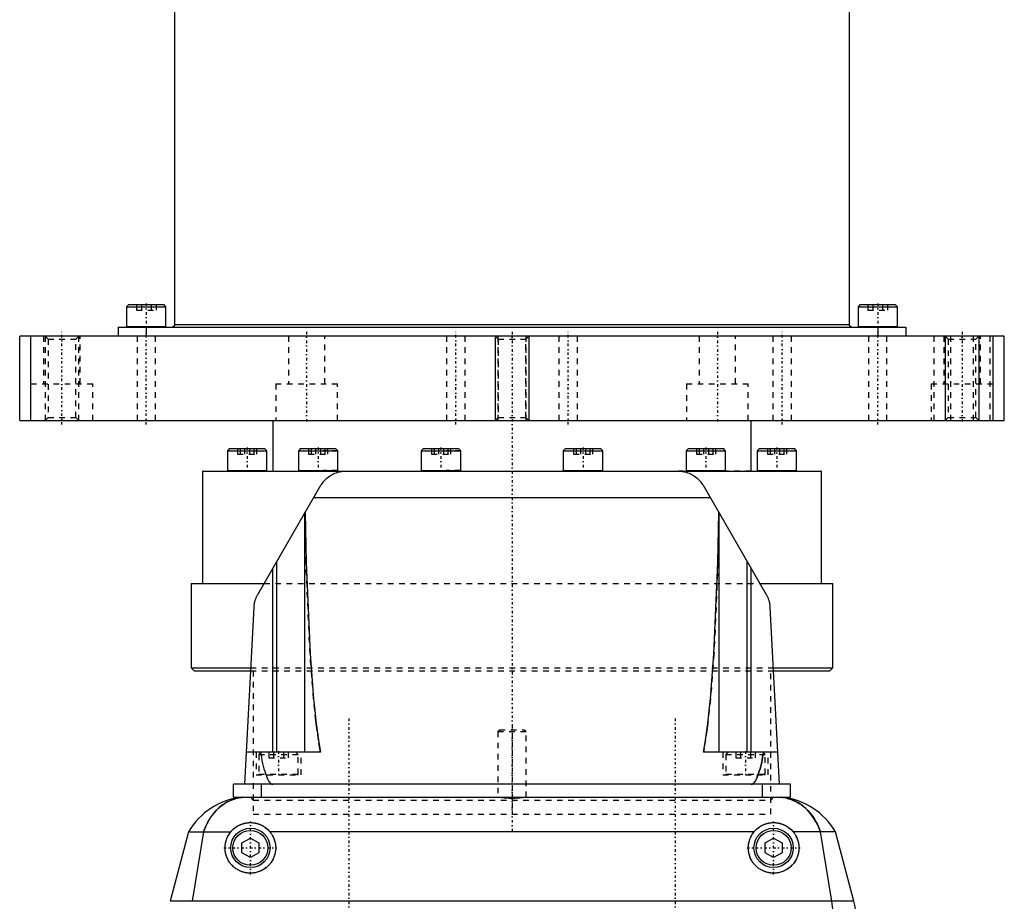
# Model space of a CAD drawing. Extents: x -88 to 88, y -489 to 213.
# Tile 3 of 4: x -88 to 88, y -101 to 56. Entities that reach past the tile are written whole.
import ezdxf

# ---------------------------------------------------------------- set-up
doc = ezdxf.new("R2010")
doc.units = 0
doc.linetypes.add('CENTER', pattern=[1.5, 0.45, -0.5, 0.05, -0.5])
doc.linetypes.add('DASHED', pattern=[2, 1, -1])
for name, color, linetype in [('AM_0', 7, 'CONTINUOUS'), ('AM_10', 7, 'CONTINUOUS'), ('AM_3', 7, 'DASHED'), ('AM_7', 7, 'CENTER')]:
    doc.layers.add(name, color=color, linetype=linetype)

msp = doc.modelspace()

# ---------------------------------------------------------------- linework, layer by layer
at = {"layer": 'AM_0', "color": 7, "linetype": 'CONTINUOUS'}
for p, q in [((-60, 168), (-60, 2)), ((60, 2), (60, 168)), ((-68.1, 5.6), (-68.5, 5.2)), ((-68.1, 5.6), (-61.9, 5.6)), ((-61.5, 5.2), (-61.9, 5.6)), ((61.9, 5.6), (61.5, 5.2)), ((61.9, 5.6), (68.1, 5.6)), ((68.5, 5.2), (68.1, 5.6)), ((-68.5, 5.2), (-68.5, 1.7)), ((-68.5, 5.2), (-61.5, 5.2)), ((-61.5, 1.7), (-61.5, 5.2)), ((61.5, 5.2), (61.5, 1.7)), ((61.5, 5.2), (68.5, 5.2)), ((68.5, 1.7), (68.5, 5.2)), ((60, 2), (-60, 2)), ((-87.5, -15), (-87.5, 0)), ((87.5, 0), (-87.5, 0)), ((-85.5, -15), (-85.5, 0)), ((-70, 1.6), (-70, 0)), ((-70, 1.6), (70, 1.6)), ((-68.5, 1.7), (-61.5, 1.7)), ((-65, 1.6), (-65, 0)), ((61.5, 1.7), (68.5, 1.7)), ((65, 1.6), (65, 0)), ((70, 1.6), (70, 0)), ((85.5, -15), (85.5, 0)), ((87.5, -15), (87.5, 0)), ((-87.5, -15), (87.5, -15)), ((-42.5, -15), (-42.5, -24)), ((42.5, -24), (42.5, -15)), ((-50.19, -20), (-50.59, -20.4)), ((-50.59, -20.4), (-50.59, -23.9)), ((-50.59, -20.4), (-43.59, -20.4)), ((-50.19, -20), (-43.99, -20)), ((-43.59, -20.4), (-43.99, -20)), ((-43.59, -23.9), (-43.59, -20.4)), ((-37.57, -20), (-37.97, -20.4)), ((-37.97, -20.4), (-37.97, -23.9)), ((-37.97, -20.4), (-30.97, -20.4)), ((-37.57, -20), (-31.37, -20)), ((-30.97, -20.4), (-31.37, -20)), ((-30.97, -23.9), (-30.97, -20.4)), ((-15.72, -20), (-16.12, -20.4)), ((-16.12, -20.4), (-16.12, -23.9)), ((-16.12, -20.4), (-9.12, -20.4)), ((-15.72, -20), (-9.52, -20)), ((-9.12, -20.4), (-9.52, -20)), ((-9.12, -23.9), (-9.12, -20.4)), ((9.52, -20), (9.12, -20.4)), ((9.12, -20.4), (9.12, -23.9)), ((9.12, -20.4), (16.12, -20.4)), ((9.52, -20), (15.72, -20)), ((16.12, -20.4), (15.72, -20)), ((16.12, -23.9), (16.12, -20.4)), ((31.37, -20), (30.97, -20.4)), ((30.97, -20.4), (30.97, -23.9)), ((30.97, -20.4), (37.97, -20.4)), ((31.37, -20), (37.57, -20)), ((37.97, -20.4), (37.57, -20)), ((37.97, -23.9), (37.97, -20.4)), ((43.99, -20), (43.59, -20.4)), ((43.59, -20.4), (43.59, -23.9)), ((43.59, -20.4), (50.59, -20.4)), ((43.99, -20), (50.19, -20)), ((50.59, -20.4), (50.19, -20)), ((50.59, -23.9), (50.59, -20.4)), ((-55, -24), (-55, -44)), ((-55, -24), (-29.6, -24)), ((-50.59, -23.9), (-43.59, -23.9)), ((-37.97, -23.9), (-30.97, -23.9)), ((-29.6, -24), (29.6, -24)), ((-16.12, -23.9), (-9.12, -23.9)), ((9.12, -23.9), (16.12, -23.9)), ((29.6, -24), (55, -24)), ((30.97, -23.9), (37.97, -23.9)), ((43.59, -23.9), (50.59, -23.9)), ((55, -44), (55, -24)), ((-45.19, -45.95), (-33.95, -26.5)), ((33.95, -26.5), (45.19, -45.95)), ((35.25, -28.75), (-35.25, -28.75)), ((-36.8, -74), (-36.8, -31.44)), ((36.8, -74), (36.8, -31.44)), ((-41.8, -74), (-41.8, -40.09)), ((41.8, -74), (41.8, -40.09)), ((-42.5, -74), (-42.5, -41.3)), ((42.5, -74), (42.5, -41.3)), ((-57, -44), (-57, -59)), ((-57, -44), (-44.06, -44)), ((44.06, -44), (57, -44)), ((57, -59), (57, -44)), ((-47.5, -79.7), (-45.85, -48.21)), ((45.85, -48.21), (47.5, -79.7)), ((-57, -59), (-56.5, -59.5)), ((-57, -59), (-46.46, -59)), ((-56.5, -59.5), (-46.47, -59.5)), ((46.46, -59), (57, -59)), ((46.47, -59.5), (56.5, -59.5)), ((56.5, -59.5), (57, -59)), ((-34.03, -74), (-47.2, -74)), ((47.2, -74), (34.03, -74)), ((-49.5, -82), (-49.5, -79.7)), ((49.5, -79.7), (-49.5, -79.7)), ((-44.5, -82), (-44.5, -79.7)), ((44.5, -82), (44.5, -79.7)), ((49.5, -82), (49.5, -79.7)), ((-49.5, -82), (49.5, -82)), ((-57.5, -88.15), (-60.75, -100.5)), ((-57.5, -88.15), (-49.98, -88.15)), ((-54.85, -88.15), (-56.85, -100.5)), ((43.02, -88.15), (-43.02, -88.15)), ((57.5, -88.15), (49.98, -88.15)), ((56.85, -100.5), (54.85, -88.15)), ((60.75, -100.5), (57.5, -88.15)), ((-48, -90.13), (-46.5, -89.27)), ((-48, -91.87), (-48, -90.13)), ((-46.5, -89.27), (-45, -90.13)), ((-45, -90.13), (-45, -91.87)), ((45, -90.13), (46.5, -89.27)), ((45, -91.87), (45, -90.13)), ((46.5, -89.27), (48, -90.13)), ((48, -90.13), (48, -91.87)), ((-46.5, -92.73), (-48, -91.87)), ((-45, -91.87), (-46.5, -92.73)), ((46.5, -92.73), (45, -91.87)), ((48, -91.87), (46.5, -92.73)), ((60.75, -100.5), (-60.75, -100.5))]:
    msp.add_line(p, q, dxfattribs=at)
for points in [[(-60, 2, 0), (-60, 2, 0), (-60, 1.99, 0), (-60, 1.99, 0), (-60, 1.98, 0), (-60, 1.98, 0), (-60, 1.97, 0), (-60, 1.97, 0), (-60, 1.96, 0), (-60, 1.96, 0), (-60, 1.95, 0), (-60, 1.95, 0), (-60, 1.94, 0), (-60, 1.94, 0), (-60.01, 1.93, 0), (-60.01, 1.93, 0), (-60.01, 1.92, 0), (-60.01, 1.92, 0), (-60.01, 1.91, 0), (-60.01, 1.91, 0), (-60.01, 1.9, 0), (-60.01, 1.9, 0), (-60.01, 1.9, 0), (-60.01, 1.89, 0), (-60.02, 1.89, 0), (-60.02, 1.88, 0), (-60.02, 1.88, 0), (-60.02, 1.88, 0), (-60.02, 1.87, 0), (-60.02, 1.87, 0), (-60.03, 1.86, 0), (-60.03, 1.86, 0), (-60.03, 1.85, 0), (-60.03, 1.85, 0), (-60.03, 1.84, 0), (-60.03, 1.84, 0), (-60.04, 1.83, 0), (-60.04, 1.83, 0), (-60.04, 1.82, 0), (-60.04, 1.82, 0), (-60.05, 1.82, 0), (-60.05, 1.81, 0), (-60.05, 1.81, 0), (-60.05, 1.8, 0), (-60.06, 1.8, 0), (-60.06, 1.79, 0), (-60.06, 1.79, 0), (-60.06, 1.79, 0), (-60.06, 1.78, 0), (-60.07, 1.78, 0), (-60.07, 1.77, 0), (-60.07, 1.77, 0), (-60.08, 1.76, 0), (-60.08, 1.76, 0), (-60.08, 1.76, 0), (-60.08, 1.75, 0), (-60.09, 1.75, 0), (-60.09, 1.75, 0), (-60.1, 1.74, 0), (-60.1, 1.74, 0), (-60.1, 1.73, 0), (-60.11, 1.73, 0), (-60.11, 1.73, 0), (-60.11, 1.72, 0), (-60.12, 1.72, 0), (-60.12, 1.72, 0), (-60.12, 1.72, 0), (-60.12, 1.71, 0), (-60.13, 1.71, 0), (-60.13, 1.71, 0), (-60.13, 1.7, 0), (-60.14, 1.7, 0), (-60.14, 1.7, 0), (-60.15, 1.69, 0), (-60.15, 1.69, 0), (-60.15, 1.68, 0), (-60.16, 1.68, 0), (-60.16, 1.68, 0), (-60.16, 1.68, 0), (-60.17, 1.67, 0), (-60.17, 1.67, 0), (-60.18, 1.67, 0), (-60.18, 1.66, 0), (-60.19, 1.66, 0), (-60.19, 1.66, 0), (-60.19, 1.66, 0), (-60.2, 1.66, 0), (-60.22, 1.65, 0), (-60.25, 1.63, 0), (-60.28, 1.62, 0), (-60.3, 1.61, 0), (-60.31, 1.61, 0), (-60.35, 1.6, 0), (-60.38, 1.6, 0), (-60.4, 1.6, 0)], [(60.4, 1.6, 0), (60.38, 1.6, 0), (60.35, 1.6, 0), (60.31, 1.61, 0), (60.3, 1.61, 0), (60.28, 1.62, 0), (60.25, 1.63, 0), (60.22, 1.65, 0), (60.2, 1.66, 0), (60.19, 1.66, 0), (60.19, 1.66, 0), (60.19, 1.66, 0), (60.18, 1.66, 0), (60.18, 1.67, 0), (60.17, 1.67, 0), (60.17, 1.67, 0), (60.16, 1.68, 0), (60.16, 1.68, 0), (60.16, 1.68, 0), (60.15, 1.68, 0), (60.15, 1.69, 0), (60.15, 1.69, 0), (60.14, 1.7, 0), (60.14, 1.7, 0), (60.13, 1.7, 0), (60.13, 1.71, 0), (60.13, 1.71, 0), (60.12, 1.71, 0), (60.12, 1.72, 0), (60.12, 1.72, 0), (60.12, 1.72, 0), (60.11, 1.72, 0), (60.11, 1.73, 0), (60.11, 1.73, 0), (60.1, 1.73, 0), (60.1, 1.74, 0), (60.1, 1.74, 0), (60.09, 1.75, 0), (60.09, 1.75, 0), (60.08, 1.75, 0), (60.08, 1.76, 0), (60.08, 1.76, 0), (60.08, 1.76, 0), (60.07, 1.77, 0), (60.07, 1.77, 0), (60.07, 1.78, 0), (60.06, 1.78, 0), (60.06, 1.79, 0), (60.06, 1.79, 0), (60.06, 1.79, 0), (60.06, 1.8, 0), (60.05, 1.8, 0), (60.05, 1.81, 0), (60.05, 1.81, 0), (60.05, 1.82, 0), (60.04, 1.82, 0), (60.04, 1.82, 0), (60.04, 1.83, 0), (60.04, 1.83, 0), (60.03, 1.84, 0), (60.03, 1.84, 0), (60.03, 1.85, 0), (60.03, 1.85, 0), (60.03, 1.86, 0), (60.03, 1.86, 0), (60.02, 1.87, 0), (60.02, 1.87, 0), (60.02, 1.88, 0), (60.02, 1.88, 0), (60.02, 1.88, 0), (60.02, 1.89, 0), (60.01, 1.89, 0), (60.01, 1.9, 0), (60.01, 1.9, 0), (60.01, 1.9, 0), (60.01, 1.91, 0), (60.01, 1.91, 0), (60.01, 1.92, 0), (60.01, 1.92, 0), (60.01, 1.93, 0), (60.01, 1.93, 0), (60, 1.94, 0), (60, 1.94, 0), (60, 1.95, 0), (60, 1.95, 0), (60, 1.96, 0), (60, 1.96, 0), (60, 1.97, 0), (60, 1.97, 0), (60, 1.98, 0), (60, 1.98, 0), (60, 1.99, 0), (60, 1.99, 0), (60, 2, 0), (60, 2, 0)], [(-33.95, -26.5, 0), (-33.87, -26.38, 0), (-33.7, -26.13, 0), (-33.52, -25.9, 0), (-33.42, -25.78, 0), (-33.32, -25.67, 0), (-33.11, -25.46, 0), (-32.89, -25.26, 0), (-32.67, -25.08, 0), (-32.45, -24.92, 0), (-32.23, -24.78, 0), (-32.11, -24.71, 0), (-31.99, -24.64, 0), (-31.74, -24.51, 0), (-31.48, -24.39, 0), (-31.21, -24.29, 0), (-30.93, -24.2, 0), (-30.77, -24.16, 0), (-30.72, -24.15, 0), (-30.67, -24.14, 0), (-30.65, -24.13, 0), (-30.62, -24.12, 0), (-30.57, -24.11, 0), (-30.53, -24.1, 0), (-30.5, -24.1, 0), (-30.48, -24.09, 0), (-30.43, -24.09, 0), (-30.38, -24.08, 0), (-30.35, -24.07, 0), (-30.33, -24.07, 0), (-30.28, -24.06, 0), (-30.23, -24.05, 0), (-30.18, -24.05, 0), (-30.13, -24.04, 0), (-30.08, -24.03, 0), (-30.06, -24.03, 0), (-30.03, -24.03, 0), (-29.98, -24.02, 0), (-29.93, -24.02, 0), (-29.88, -24.01, 0), (-29.83, -24.01, 0), (-29.78, -24.01, 0), (-29.75, -24.01, 0), (-29.73, -24, 0), (-29.68, -24, 0), (-29.63, -24, 0), (-29.6, -24, 0)], [(29.6, -24, 0), (29.63, -24, 0), (29.68, -24, 0), (29.73, -24, 0), (29.75, -24.01, 0), (29.78, -24.01, 0), (29.83, -24.01, 0), (29.88, -24.01, 0), (29.93, -24.02, 0), (29.98, -24.02, 0), (30.03, -24.03, 0), (30.06, -24.03, 0), (30.08, -24.03, 0), (30.13, -24.04, 0), (30.18, -24.05, 0), (30.23, -24.05, 0), (30.28, -24.06, 0), (30.33, -24.07, 0), (30.35, -24.07, 0), (30.38, -24.08, 0), (30.43, -24.09, 0), (30.48, -24.09, 0), (30.5, -24.1, 0), (30.53, -24.1, 0), (30.57, -24.11, 0), (30.62, -24.12, 0), (30.65, -24.13, 0), (30.67, -24.14, 0), (30.72, -24.15, 0), (30.77, -24.16, 0), (30.93, -24.2, 0), (31.21, -24.29, 0), (31.48, -24.39, 0), (31.74, -24.51, 0), (31.99, -24.64, 0), (32.11, -24.71, 0), (32.23, -24.78, 0), (32.45, -24.92, 0), (32.67, -25.08, 0), (32.89, -25.26, 0), (33.11, -25.46, 0), (33.32, -25.67, 0), (33.42, -25.78, 0), (33.52, -25.9, 0), (33.7, -26.13, 0), (33.87, -26.38, 0), (33.95, -26.5, 0)], [(-36.77, -31.38, 0), (-36.61, -40.24, 0), (-35.9, -56.49, 0), (-35.27, -64.49, 0), (-35.06, -66.52, 0), (-34.85, -68.42, 0), (-34.74, -69.32, 0), (-34.62, -70.19, 0), (-34.39, -71.82, 0), (-34.15, -73.31, 0), (-34.03, -74, 0)], [(34.03, -74, 0), (34.15, -73.31, 0), (34.39, -71.82, 0), (34.62, -70.19, 0), (34.74, -69.32, 0), (34.85, -68.42, 0), (35.06, -66.52, 0), (35.27, -64.49, 0), (35.9, -56.49, 0), (36.61, -40.24, 0), (36.77, -31.38, 0)], [(-45.85, -48.21, 0), (-45.85, -48.15, 0), (-45.84, -48.02, 0), (-45.82, -47.88, 0), (-45.82, -47.82, 0), (-45.81, -47.75, 0), (-45.79, -47.62, 0), (-45.76, -47.49, 0), (-45.74, -47.36, 0), (-45.7, -47.23, 0), (-45.67, -47.1, 0), (-45.65, -47.04, 0), (-45.63, -46.98, 0), (-45.59, -46.85, 0), (-45.55, -46.73, 0), (-45.5, -46.6, 0), (-45.45, -46.48, 0), (-45.4, -46.36, 0), (-45.37, -46.3, 0), (-45.34, -46.24, 0), (-45.28, -46.12, 0), (-45.22, -46.01, 0), (-45.19, -45.95, 0)], [(45.19, -45.95, 0), (45.22, -46.01, 0), (45.28, -46.12, 0), (45.34, -46.24, 0), (45.37, -46.3, 0), (45.4, -46.36, 0), (45.45, -46.48, 0), (45.5, -46.6, 0), (45.55, -46.73, 0), (45.59, -46.85, 0), (45.63, -46.98, 0), (45.65, -47.04, 0), (45.67, -47.1, 0), (45.7, -47.23, 0), (45.74, -47.36, 0), (45.76, -47.49, 0), (45.79, -47.62, 0), (45.81, -47.75, 0), (45.82, -47.82, 0), (45.82, -47.88, 0), (45.84, -48.02, 0), (45.85, -48.15, 0), (45.85, -48.21, 0)], [(-44.73, -74, 0), (-44.67, -74.31, 0), (-44.55, -74.9, 0), (-44.44, -75.45, 0), (-44.38, -75.72, 0), (-44.32, -75.98, 0), (-44.2, -76.47, 0), (-44.08, -76.93, 0), (-43.95, -77.35, 0), (-43.83, -77.74, 0), (-43.71, -78.09, 0), (-43.64, -78.26, 0), (-43.58, -78.41, 0), (-43.46, -78.7, 0), (-43.33, -78.95, 0), (-43.26, -79.07, 0), (-43.23, -79.11, 0), (-43.21, -79.14, 0), (-43.2, -79.16, 0), (-43.19, -79.18, 0), (-43.17, -79.21, 0), (-43.15, -79.24, 0), (-43.13, -79.27, 0), (-43.11, -79.3, 0), (-43.09, -79.32, 0), (-43.08, -79.34, 0), (-43.06, -79.35, 0), (-43.04, -79.38, 0), (-43.02, -79.4, 0), (-43, -79.43, 0), (-42.98, -79.45, 0), (-42.96, -79.47, 0), (-42.95, -79.48, 0), (-42.94, -79.49, 0), (-42.92, -79.51, 0), (-42.89, -79.53, 0), (-42.88, -79.54, 0), (-42.87, -79.55, 0), (-42.85, -79.56, 0), (-42.83, -79.58, 0), (-42.82, -79.59, 0), (-42.81, -79.6, 0), (-42.79, -79.61, 0), (-42.77, -79.62, 0), (-42.75, -79.63, 0), (-42.72, -79.65, 0), (-42.7, -79.66, 0), (-42.69, -79.66, 0), (-42.68, -79.66, 0), (-42.66, -79.67, 0), (-42.64, -79.68, 0), (-42.62, -79.68, 0), (-42.6, -79.69, 0), (-42.57, -79.69, 0), (-42.56, -79.7, 0), (-42.55, -79.7, 0), (-42.53, -79.7, 0), (-42.51, -79.7, 0), (-42.5, -79.7, 0)], [(42.5, -79.7, 0), (42.51, -79.7, 0), (42.53, -79.7, 0), (42.55, -79.7, 0), (42.56, -79.7, 0), (42.57, -79.69, 0), (42.6, -79.69, 0), (42.62, -79.68, 0), (42.64, -79.68, 0), (42.66, -79.67, 0), (42.68, -79.66, 0), (42.69, -79.66, 0), (42.7, -79.66, 0), (42.72, -79.65, 0), (42.75, -79.63, 0), (42.77, -79.62, 0), (42.79, -79.61, 0), (42.81, -79.6, 0), (42.82, -79.59, 0), (42.83, -79.58, 0), (42.85, -79.56, 0), (42.87, -79.55, 0), (42.88, -79.54, 0), (42.89, -79.53, 0), (42.92, -79.51, 0), (42.94, -79.49, 0), (42.95, -79.48, 0), (42.96, -79.47, 0), (42.98, -79.45, 0), (43, -79.43, 0), (43.02, -79.4, 0), (43.04, -79.38, 0), (43.06, -79.35, 0), (43.08, -79.34, 0), (43.09, -79.32, 0), (43.11, -79.3, 0), (43.13, -79.27, 0), (43.15, -79.24, 0), (43.17, -79.21, 0), (43.19, -79.18, 0), (43.2, -79.16, 0), (43.21, -79.14, 0), (43.23, -79.11, 0), (43.26, -79.07, 0), (43.33, -78.95, 0), (43.46, -78.7, 0), (43.58, -78.41, 0), (43.64, -78.26, 0), (43.71, -78.09, 0), (43.83, -77.74, 0), (43.95, -77.35, 0), (44.08, -76.93, 0), (44.2, -76.47, 0), (44.32, -75.98, 0), (44.38, -75.72, 0), (44.44, -75.45, 0), (44.55, -74.9, 0), (44.67, -74.31, 0), (44.73, -74, 0)], [(-47.83, -82, 0), (-48.11, -82.04, 0), (-48.64, -82.13, 0), (-49.15, -82.26, 0), (-49.39, -82.34, 0), (-49.64, -82.42, 0), (-50.11, -82.61, 0), (-50.57, -82.83, 0), (-51.01, -83.08, 0), (-51.43, -83.36, 0), (-51.83, -83.67, 0), (-52.03, -83.83, 0), (-52.22, -84.01, 0), (-52.59, -84.38, 0), (-52.95, -84.78, 0), (-53.29, -85.21, 0), (-53.62, -85.68, 0), (-53.93, -86.18, 0), (-54.07, -86.44, 0), (-54.22, -86.7, 0), (-54.49, -87.26, 0), (-54.73, -87.85, 0), (-54.85, -88.15, 0)], [(54.85, -88.15, 0), (54.73, -87.84, 0), (54.48, -87.24, 0), (54.2, -86.67, 0), (54.05, -86.4, 0), (53.9, -86.13, 0), (53.59, -85.63, 0), (53.25, -85.16, 0), (52.9, -84.71, 0), (52.53, -84.31, 0), (52.14, -83.93, 0), (51.94, -83.76, 0), (51.74, -83.59, 0), (51.33, -83.29, 0), (50.9, -83.01, 0), (50.46, -82.77, 0), (50.01, -82.56, 0), (49.54, -82.39, 0), (49.31, -82.31, 0), (49.07, -82.24, 0), (48.58, -82.12, 0), (48.09, -82.03, 0), (47.83, -82, 0)], [(-49.98, -88.15, 0), (-49.96, -88.12, 0), (-49.91, -88.07, 0), (-49.87, -88.01, 0), (-49.84, -87.99, 0), (-49.82, -87.96, 0), (-49.77, -87.91, 0), (-49.72, -87.86, 0), (-49.67, -87.81, 0), (-49.62, -87.76, 0), (-49.57, -87.71, 0), (-49.55, -87.69, 0), (-49.52, -87.66, 0), (-49.47, -87.62, 0), (-49.42, -87.57, 0), (-49.36, -87.53, 0), (-49.31, -87.48, 0), (-49.25, -87.44, 0), (-49.23, -87.42, 0), (-49.2, -87.4, 0), (-49.14, -87.36, 0), (-49.08, -87.32, 0), (-49.05, -87.3, 0), (-49.03, -87.28, 0), (-48.97, -87.24, 0), (-48.9, -87.2, 0), (-48.87, -87.18, 0), (-48.84, -87.16, 0), (-48.78, -87.12, 0), (-48.72, -87.08, 0), (-48.65, -87.05, 0), (-48.59, -87.01, 0), (-48.52, -86.98, 0), (-48.49, -86.96, 0), (-48.45, -86.95, 0), (-48.38, -86.91, 0), (-48.31, -86.88, 0), (-48.25, -86.85, 0), (-48.17, -86.82, 0), (-48.1, -86.8, 0), (-48.07, -86.78, 0), (-48.03, -86.77, 0), (-47.96, -86.74, 0), (-47.89, -86.72, 0), (-47.81, -86.7, 0), (-47.74, -86.67, 0), (-47.67, -86.65, 0), (-47.63, -86.64, 0), (-47.59, -86.63, 0), (-47.52, -86.62, 0), (-47.44, -86.6, 0), (-47.37, -86.58, 0), (-47.29, -86.57, 0), (-47.22, -86.56, 0), (-47.18, -86.55, 0), (-47.14, -86.55, 0), (-47.07, -86.54, 0), (-46.99, -86.53, 0), (-46.91, -86.52, 0), (-46.84, -86.51, 0), (-46.76, -86.51, 0), (-46.72, -86.51, 0), (-46.69, -86.5, 0), (-46.61, -86.5, 0), (-46.54, -86.5, 0), (-46.5, -86.5, 0), (-46.46, -86.5, 0), (-46.39, -86.5, 0), (-46.31, -86.5, 0), (-46.28, -86.51, 0), (-46.24, -86.51, 0), (-46.16, -86.51, 0), (-46.09, -86.52, 0), (-46.01, -86.53, 0), (-45.93, -86.54, 0), (-45.86, -86.55, 0), (-45.82, -86.55, 0), (-45.78, -86.56, 0), (-45.71, -86.57, 0), (-45.63, -86.58, 0), (-45.56, -86.6, 0), (-45.48, -86.62, 0), (-45.41, -86.63, 0), (-45.37, -86.64, 0), (-45.33, -86.65, 0), (-45.26, -86.67, 0), (-45.19, -86.7, 0), (-45.11, -86.72, 0), (-45.04, -86.74, 0), (-44.97, -86.77, 0), (-44.93, -86.78, 0), (-44.9, -86.8, 0), (-44.83, -86.82, 0), (-44.75, -86.85, 0), (-44.69, -86.88, 0), (-44.62, -86.91, 0), (-44.55, -86.95, 0), (-44.51, -86.96, 0), (-44.48, -86.98, 0), (-44.41, -87.01, 0), (-44.35, -87.05, 0), (-44.28, -87.08, 0), (-44.22, -87.12, 0), (-44.16, -87.16, 0), (-44.13, -87.18, 0), (-44.1, -87.2, 0), (-44.03, -87.24, 0), (-43.97, -87.28, 0), (-43.95, -87.3, 0), (-43.92, -87.32, 0), (-43.86, -87.36, 0), (-43.8, -87.4, 0), (-43.77, -87.42, 0), (-43.75, -87.44, 0), (-43.69, -87.48, 0), (-43.64, -87.53, 0), (-43.58, -87.57, 0), (-43.53, -87.62, 0), (-43.48, -87.66, 0), (-43.45, -87.69, 0), (-43.43, -87.71, 0), (-43.38, -87.76, 0), (-43.33, -87.81, 0), (-43.28, -87.86, 0), (-43.23, -87.91, 0), (-43.18, -87.96, 0), (-43.16, -87.99, 0), (-43.13, -88.01, 0), (-43.09, -88.07, 0), (-43.04, -88.12, 0), (-43.02, -88.15, 0)], [(43.02, -88.15, 0), (43.04, -88.12, 0), (43.09, -88.07, 0), (43.13, -88.01, 0), (43.16, -87.99, 0), (43.18, -87.96, 0), (43.23, -87.91, 0), (43.28, -87.86, 0), (43.33, -87.81, 0), (43.38, -87.76, 0), (43.43, -87.71, 0), (43.45, -87.69, 0), (43.48, -87.66, 0), (43.53, -87.62, 0), (43.58, -87.57, 0), (43.64, -87.53, 0), (43.69, -87.48, 0), (43.75, -87.44, 0), (43.77, -87.42, 0), (43.8, -87.4, 0), (43.86, -87.36, 0), (43.92, -87.32, 0), (43.95, -87.3, 0), (43.97, -87.28, 0), (44.03, -87.24, 0), (44.1, -87.2, 0), (44.13, -87.18, 0), (44.16, -87.16, 0), (44.22, -87.12, 0), (44.28, -87.08, 0), (44.35, -87.05, 0), (44.41, -87.01, 0), (44.48, -86.98, 0), (44.51, -86.96, 0), (44.55, -86.95, 0), (44.62, -86.91, 0), (44.69, -86.88, 0), (44.75, -86.85, 0), (44.83, -86.82, 0), (44.9, -86.8, 0), (44.93, -86.78, 0), (44.97, -86.77, 0), (45.04, -86.74, 0), (45.11, -86.72, 0), (45.19, -86.7, 0), (45.26, -86.67, 0), (45.33, -86.65, 0), (45.37, -86.64, 0), (45.41, -86.63, 0), (45.48, -86.62, 0), (45.56, -86.6, 0), (45.63, -86.58, 0), (45.71, -86.57, 0), (45.78, -86.56, 0), (45.82, -86.55, 0), (45.86, -86.55, 0), (45.93, -86.54, 0), (46.01, -86.53, 0), (46.09, -86.52, 0), (46.16, -86.51, 0), (46.24, -86.51, 0), (46.28, -86.51, 0), (46.31, -86.5, 0), (46.39, -86.5, 0), (46.46, -86.5, 0), (46.5, -86.5, 0), (46.54, -86.5, 0), (46.61, -86.5, 0), (46.69, -86.5, 0), (46.72, -86.51, 0), (46.76, -86.51, 0), (46.84, -86.51, 0), (46.91, -86.52, 0), (46.99, -86.53, 0), (47.07, -86.54, 0), (47.14, -86.55, 0), (47.18, -86.55, 0), (47.22, -86.56, 0), (47.29, -86.57, 0), (47.37, -86.58, 0), (47.44, -86.6, 0), (47.52, -86.62, 0), (47.59, -86.63, 0), (47.63, -86.64, 0), (47.67, -86.65, 0), (47.74, -86.67, 0), (47.81, -86.7, 0), (47.89, -86.72, 0), (47.96, -86.74, 0), (48.03, -86.77, 0), (48.07, -86.78, 0), (48.1, -86.8, 0), (48.17, -86.82, 0), (48.25, -86.85, 0), (48.31, -86.88, 0), (48.38, -86.91, 0), (48.45, -86.95, 0), (48.49, -86.96, 0), (48.52, -86.98, 0), (48.59, -87.01, 0), (48.65, -87.05, 0), (48.72, -87.08, 0), (48.78, -87.12, 0), (48.84, -87.16, 0), (48.87, -87.18, 0), (48.9, -87.2, 0), (48.97, -87.24, 0), (49.03, -87.28, 0), (49.05, -87.3, 0), (49.08, -87.32, 0), (49.14, -87.36, 0), (49.2, -87.4, 0), (49.23, -87.42, 0), (49.25, -87.44, 0), (49.31, -87.48, 0), (49.36, -87.53, 0), (49.42, -87.57, 0), (49.47, -87.62, 0), (49.52, -87.66, 0), (49.55, -87.69, 0), (49.57, -87.71, 0), (49.62, -87.76, 0), (49.67, -87.81, 0), (49.72, -87.86, 0), (49.77, -87.91, 0), (49.82, -87.96, 0), (49.84, -87.99, 0), (49.87, -88.01, 0), (49.91, -88.07, 0), (49.96, -88.12, 0), (49.98, -88.15, 0)], [(-43.02, -88.15, 0), (-42.96, -88.22, 0), (-42.85, -88.37, 0), (-42.74, -88.53, 0), (-42.69, -88.61, 0), (-42.64, -88.69, 0), (-42.55, -88.85, 0), (-42.46, -89.02, 0), (-42.38, -89.19, 0), (-42.31, -89.36, 0), (-42.24, -89.54, 0), (-42.21, -89.63, 0), (-42.19, -89.72, 0), (-42.14, -89.9, 0), (-42.09, -90.08, 0), (-42.06, -90.27, 0), (-42.03, -90.45, 0), (-42.01, -90.64, 0), (-42.01, -90.73, 0), (-42, -90.83, 0), (-42, -91.02, 0), (-42, -91.2, 0), (-42.01, -91.3, 0), (-42.02, -91.39, 0), (-42.04, -91.58, 0), (-42.07, -91.77, 0), (-42.08, -91.86, 0), (-42.1, -91.95, 0), (-42.14, -92.13, 0), (-42.2, -92.31, 0), (-42.25, -92.49, 0), (-42.32, -92.67, 0), (-42.39, -92.84, 0), (-42.43, -92.93, 0), (-42.47, -93.01, 0), (-42.56, -93.18, 0), (-42.66, -93.34, 0), (-42.76, -93.5, 0), (-42.87, -93.65, 0), (-42.98, -93.8, 0), (-43.04, -93.88, 0), (-43.1, -93.95, 0), (-43.23, -94.09, 0), (-43.36, -94.22, 0), (-43.49, -94.35, 0), (-43.64, -94.47, 0), (-43.78, -94.59, 0), (-43.86, -94.64, 0), (-43.94, -94.7, 0), (-44.09, -94.8, 0), (-44.25, -94.9, 0), (-44.42, -94.99, 0), (-44.59, -95.07, 0), (-44.76, -95.15, 0), (-44.85, -95.19, 0), (-44.93, -95.22, 0), (-45.11, -95.28, 0), (-45.29, -95.34, 0), (-45.47, -95.38, 0), (-45.66, -95.42, 0), (-45.84, -95.45, 0), (-45.94, -95.46, 0), (-46.03, -95.48, 0), (-46.22, -95.49, 0), (-46.41, -95.5, 0), (-46.5, -95.5, 0), (-46.59, -95.5, 0), (-46.78, -95.49, 0), (-46.97, -95.48, 0), (-47.06, -95.46, 0), (-47.16, -95.45, 0), (-47.34, -95.42, 0), (-47.53, -95.38, 0), (-47.71, -95.34, 0), (-47.89, -95.28, 0), (-48.07, -95.22, 0), (-48.15, -95.19, 0), (-48.24, -95.15, 0), (-48.41, -95.07, 0), (-48.58, -94.99, 0), (-48.75, -94.9, 0), (-48.91, -94.8, 0), (-49.06, -94.7, 0), (-49.14, -94.64, 0), (-49.22, -94.59, 0), (-49.36, -94.47, 0), (-49.51, -94.35, 0), (-49.64, -94.22, 0), (-49.77, -94.09, 0), (-49.9, -93.95, 0), (-49.96, -93.88, 0), (-50.02, -93.8, 0), (-50.13, -93.65, 0), (-50.24, -93.5, 0), (-50.34, -93.34, 0), (-50.44, -93.18, 0), (-50.53, -93.01, 0), (-50.57, -92.93, 0), (-50.61, -92.84, 0), (-50.68, -92.67, 0), (-50.75, -92.49, 0), (-50.8, -92.31, 0), (-50.86, -92.13, 0), (-50.9, -91.95, 0), (-50.92, -91.86, 0), (-50.93, -91.77, 0), (-50.96, -91.58, 0), (-50.98, -91.39, 0), (-50.99, -91.3, 0), (-51, -91.2, 0), (-51, -91.02, 0), (-51, -90.83, 0), (-50.99, -90.73, 0), (-50.99, -90.64, 0), (-50.97, -90.45, 0), (-50.94, -90.27, 0), (-50.91, -90.08, 0), (-50.86, -89.9, 0), (-50.81, -89.72, 0), (-50.79, -89.63, 0), (-50.76, -89.54, 0), (-50.69, -89.36, 0), (-50.62, -89.19, 0), (-50.54, -89.02, 0), (-50.45, -88.85, 0), (-50.36, -88.69, 0), (-50.31, -88.61, 0), (-50.26, -88.53, 0), (-50.15, -88.37, 0), (-50.04, -88.22, 0), (-49.98, -88.15, 0)], [(49.98, -88.15, 0), (50.04, -88.22, 0), (50.15, -88.37, 0), (50.26, -88.53, 0), (50.31, -88.61, 0), (50.36, -88.69, 0), (50.45, -88.85, 0), (50.54, -89.02, 0), (50.62, -89.19, 0), (50.69, -89.36, 0), (50.76, -89.54, 0), (50.79, -89.63, 0), (50.81, -89.72, 0), (50.86, -89.9, 0), (50.91, -90.08, 0), (50.94, -90.27, 0), (50.97, -90.45, 0), (50.99, -90.64, 0), (50.99, -90.73, 0), (51, -90.83, 0), (51, -91.02, 0), (51, -91.2, 0), (50.99, -91.3, 0), (50.98, -91.39, 0), (50.96, -91.58, 0), (50.93, -91.77, 0), (50.92, -91.86, 0), (50.9, -91.95, 0), (50.86, -92.13, 0), (50.8, -92.31, 0), (50.75, -92.49, 0), (50.68, -92.67, 0), (50.61, -92.84, 0), (50.57, -92.93, 0), (50.53, -93.01, 0), (50.44, -93.18, 0), (50.34, -93.34, 0), (50.24, -93.5, 0), (50.13, -93.65, 0), (50.02, -93.8, 0), (49.96, -93.88, 0), (49.9, -93.95, 0), (49.77, -94.09, 0), (49.64, -94.22, 0), (49.51, -94.35, 0), (49.36, -94.47, 0), (49.22, -94.59, 0), (49.14, -94.64, 0), (49.06, -94.7, 0), (48.91, -94.8, 0), (48.75, -94.9, 0), (48.58, -94.99, 0), (48.41, -95.07, 0), (48.24, -95.15, 0), (48.15, -95.19, 0), (48.07, -95.22, 0), (47.89, -95.28, 0), (47.71, -95.34, 0), (47.53, -95.38, 0), (47.34, -95.42, 0), (47.16, -95.45, 0), (47.06, -95.46, 0), (46.97, -95.48, 0), (46.78, -95.49, 0), (46.59, -95.5, 0), (46.5, -95.5, 0), (46.41, -95.5, 0), (46.22, -95.49, 0), (46.03, -95.48, 0), (45.94, -95.46, 0), (45.84, -95.45, 0), (45.66, -95.42, 0), (45.47, -95.38, 0), (45.29, -95.34, 0), (45.11, -95.28, 0), (44.93, -95.22, 0), (44.85, -95.19, 0), (44.76, -95.15, 0), (44.59, -95.07, 0), (44.42, -94.99, 0), (44.25, -94.9, 0), (44.09, -94.8, 0), (43.94, -94.7, 0), (43.86, -94.64, 0), (43.78, -94.59, 0), (43.64, -94.47, 0), (43.49, -94.35, 0), (43.36, -94.22, 0), (43.23, -94.09, 0), (43.1, -93.95, 0), (43.04, -93.88, 0), (42.98, -93.8, 0), (42.87, -93.65, 0), (42.76, -93.5, 0), (42.66, -93.34, 0), (42.56, -93.18, 0), (42.47, -93.01, 0), (42.43, -92.93, 0), (42.39, -92.84, 0), (42.32, -92.67, 0), (42.25, -92.49, 0), (42.2, -92.31, 0), (42.14, -92.13, 0), (42.1, -91.95, 0), (42.08, -91.86, 0), (42.07, -91.77, 0), (42.04, -91.58, 0), (42.02, -91.39, 0), (42.01, -91.3, 0), (42, -91.2, 0), (42, -91.02, 0), (42, -90.83, 0), (42.01, -90.73, 0), (42.01, -90.64, 0), (42.03, -90.45, 0), (42.06, -90.27, 0), (42.09, -90.08, 0), (42.14, -89.9, 0), (42.19, -89.72, 0), (42.21, -89.63, 0), (42.24, -89.54, 0), (42.31, -89.36, 0), (42.38, -89.19, 0), (42.46, -89.02, 0), (42.55, -88.85, 0), (42.64, -88.69, 0), (42.69, -88.61, 0), (42.74, -88.53, 0), (42.85, -88.37, 0), (42.96, -88.22, 0), (43.02, -88.15, 0)], [(57.87, -112, 0), (57.77, -110.06, 0), (57.49, -106.2, 0), (57.09, -102.39, 0), (56.85, -100.5, 0)]]:
    msp.add_polyline3d(points, dxfattribs=at)
for centre, radius in [((-46.5, -91), 3.5), ((46.5, -91), 3.5), ((-46.5, -91), 3.1), ((46.5, -91), 3.1)]:
    msp.add_circle(centre, radius, dxfattribs=at)
for centre, radius, start, end in [((-68.4, 1.7), 0.1, 180, 270), ((-61.6, 1.7), 0.1, 270, 0), ((61.6, 1.7), 0.1, 180, 270), ((68.4, 1.7), 0.1, 270, 0), ((-50.49, -23.9), 0.1, 180, 270), ((-43.69, -23.9), 0.1, 270, 0), ((-37.87, -23.9), 0.1, 180, 270), ((-31.07, -23.9), 0.1, 270, 0), ((-16.02, -23.9), 0.1, 180, 270), ((-9.22, -23.9), 0.1, 270, 0), ((9.22, -23.9), 0.1, 180, 270), ((16.02, -23.9), 0.1, 270, 0), ((31.07, -23.9), 0.1, 180, 270), ((37.87, -23.9), 0.1, 270, 0), ((43.69, -23.9), 0.1, 180, 270), ((50.49, -23.9), 0.1, 270, 0), ((-46.69, -94.43), 12.5, 96.0022, 149.8333), ((46.69, -94.43), 12.5, 30.1667, 83.9978), ((-12.3, -117.5), 75, 4.2048, 13.1003)]:
    msp.add_arc(centre, radius, start, end, dxfattribs=at)
at = {"layer": 'AM_10', "color": 7, "linetype": 'CONTINUOUS'}
for p, q in [((-3, 0), (-3, -15)), ((3, 0), (3, -15)), ((77, 0), (77, -15)), ((83, 0), (83, -15))]:
    msp.add_line(p, q, dxfattribs=at)
at = {"layer": 'AM_3', "color": 6, "linetype": 'DASHED'}
for p, q in [((-66.73, 5.6), (-66.73, 4.6)), ((-65.87, 5.6), (-65.87, 4.6)), ((-64.13, 5.6), (-64.13, 4.6)), ((-63.27, 5.6), (-63.27, 4.6)), ((63.27, 5.6), (63.27, 4.6)), ((64.13, 5.6), (64.13, 4.6)), ((65.87, 5.6), (65.87, 4.6)), ((66.73, 5.6), (66.73, 4.6)), ((-66.73, 4.6), (-63.27, 4.6)), ((63.27, 4.6), (66.73, 4.6)), ((-83.25, 0), (-83.25, -8.5)), ((-83, 0), (-83, -15)), ((-83, 0), (-82.46, -0.54)), ((-77.54, -0.54), (-77, 0)), ((-77, -15), (-77, 0)), ((-76.75, -8.5), (-76.75, 0)), ((-66.65, 0), (-66.65, -15)), ((-63.35, -15), (-63.35, 0)), ((-39.75, 0), (-39.75, -8.5)), ((-33.25, -8.5), (-33.25, 0)), ((-11.65, 0), (-11.65, -15)), ((-8.35, -15), (-8.35, 0)), ((-3, 0), (-2.46, -0.54)), ((-2.5, 0), (-2.5, -15)), ((2.46, -0.54), (3, 0)), ((2.5, -15), (2.5, 0)), ((8.35, 0), (8.35, -15)), ((11.65, -15), (11.65, 0)), ((33.25, 0), (33.25, -8.5)), ((39.75, -8.5), (39.75, 0)), ((46.35, 0), (46.35, -15)), ((49.65, -15), (49.65, 0)), ((63.35, 0), (63.35, -15)), ((66.65, -15), (66.65, 0)), ((75, 0), (75, -15)), ((76.75, 0), (76.75, -8.5)), ((77, 0), (77.54, -0.54)), ((78, -15), (78, 0)), ((82, -15), (82, 0)), ((82.46, -0.54), (83, 0)), ((83.25, -8.5), (83.25, 0)), ((85, -15), (85, 0)), ((-82.46, -0.54), (-82.46, -14.46)), ((-82.46, -0.54), (-77.54, -0.54)), ((-77.54, -14.46), (-77.54, -0.54)), ((-2.46, -0.54), (-2.46, -14.46)), ((-2.46, -0.54), (2.46, -0.54)), ((2.46, -14.46), (2.46, -0.54)), ((77.54, -0.54), (77.54, -14.46)), ((77.54, -0.54), (82.46, -0.54)), ((82.46, -14.46), (82.46, -0.54)), ((-85.5, -8.5), (-74.5, -8.5)), ((-74.5, -15), (-74.5, -8.5)), ((-42, -8.5), (-42, -15)), ((-42, -8.5), (-31, -8.5)), ((-31, -15), (-31, -8.5)), ((31, -8.5), (31, -15)), ((31, -8.5), (42, -8.5)), ((42, -15), (42, -8.5)), ((74.5, -8.5), (74.5, -15)), ((74.5, -8.5), (85.5, -8.5)), ((-82.46, -14.46), (-83, -15)), ((-82.46, -14.46), (-77.54, -14.46)), ((-77, -15), (-77.54, -14.46)), ((-2.46, -14.46), (-3, -15)), ((-2.46, -14.46), (2.46, -14.46)), ((3, -15), (2.46, -14.46)), ((77.54, -14.46), (77, -15)), ((77.54, -14.46), (82.46, -14.46)), ((83, -15), (82.46, -14.46)), ((-48.76, -20), (-48.76, -21)), ((-48.76, -21), (-45.42, -21)), ((-48.31, -20), (-48.31, -21)), ((-47.54, -20), (-47.54, -21)), ((-46.64, -20), (-46.64, -21)), ((-46.29, -20), (-43.99, -20)), ((-45.86, -20), (-45.86, -21)), ((-45.42, -20), (-45.42, -21)), ((-36.14, -20), (-36.14, -21)), ((-36.14, -21), (-32.8, -21)), ((-35.7, -20), (-35.7, -21)), ((-34.92, -20), (-34.92, -21)), ((-34.02, -20), (-34.02, -21)), ((-30.97, -20.4), (-33.57, -20.4)), ((-33.25, -20), (-33.25, -21)), ((-32.8, -20), (-32.8, -21)), ((-14.29, -20), (-14.29, -21)), ((-14.29, -21), (-10.94, -21)), ((-13.84, -20), (-13.84, -21)), ((-13.07, -20), (-13.07, -21)), ((-12.17, -20), (-12.17, -21)), ((-9.12, -20.4), (-11.71, -20.4)), ((-11.39, -20), (-11.39, -21)), ((-10.94, -20), (-10.94, -21)), ((10.94, -20), (10.94, -21)), ((10.94, -21), (14.29, -21)), ((11.39, -20), (11.39, -21)), ((12.17, -20), (12.17, -21)), ((13.07, -20), (13.07, -21)), ((13.84, -20), (13.84, -21)), ((14.29, -20), (14.29, -21)), ((32.8, -20), (32.8, -21)), ((32.8, -21), (36.14, -21)), ((33.25, -20), (33.25, -21)), ((34.02, -20), (34.02, -21)), ((34.92, -20), (34.92, -21)), ((35.7, -20), (35.7, -21)), ((36.14, -20), (36.14, -21)), ((45.42, -20), (45.42, -21)), ((45.42, -21), (48.76, -21)), ((45.86, -20), (45.86, -21)), ((46.64, -20), (46.64, -21)), ((47.54, -20), (47.54, -21)), ((48.31, -20), (48.31, -21)), ((48.76, -20), (48.76, -21)), ((-30.97, -23.9), (-33.57, -23.9)), ((-9.12, -23.9), (-11.71, -23.9)), ((42.5, -24), (29.6, -24)), ((50.49, -24), (46.21, -24)), ((-44.06, -44), (44.06, -44)), ((-46.47, -59.5), (46.47, -59.5)), ((-46.46, -59), (46.46, -59)), ((-46, -59.5), (-46, -85)), ((46, -85), (46, -59.5)), ((-2.2, -70), (-2.5, -70.3)), ((-2.2, -70), (2.2, -70)), ((2.5, -70.3), (2.2, -70)), ((-2.5, -70.3), (-2.5, -82)), ((-2.5, -70.3), (2.5, -70.3)), ((2.5, -82), (2.5, -70.3)), ((-45.5, -74), (-45.5, -78)), ((-44.6, -74), (-45, -74.4)), ((-45, -74.4), (-45, -77.9)), ((-45, -74.4), (-38, -74.4)), ((-43.23, -74), (-43.23, -75)), ((-43.23, -75), (-39.77, -75)), ((-42.37, -74), (-42.37, -75)), ((-40.63, -74), (-40.63, -75)), ((-39.77, -74), (-39.77, -75)), ((-38, -74.4), (-38.4, -74)), ((-38, -77.9), (-38, -74.4)), ((-37.5, -78), (-37.5, -74)), ((37.5, -74), (37.5, -78)), ((38.4, -74), (38, -74.4)), ((38, -74.4), (38, -77.9)), ((38, -74.4), (45, -74.4)), ((39.77, -74), (39.77, -75)), ((39.77, -75), (43.23, -75)), ((40.63, -74), (40.63, -75)), ((42.37, -74), (42.37, -75)), ((43.23, -74), (43.23, -75)), ((45, -74.4), (44.6, -74)), ((45, -77.9), (45, -74.4)), ((45.5, -78), (45.5, -74)), ((-45.5, -78), (-37.5, -78)), ((-45, -77.9), (-38, -77.9)), ((37.5, -78), (45.5, -78)), ((38, -77.9), (45, -77.9)), ((-46.5, -82), (-46, -82.5)), ((46, -82.5), (46.5, -82)), ((-46, -82.5), (46, -82.5)), ((-46, -85), (46, -85)), ((-46, -85), (46, -85))]:
    msp.add_line(p, q, dxfattribs=at)
for points in [[(-34.03, -74, 0), (-34.15, -73.31, 0), (-34.39, -71.82, 0), (-34.62, -70.19, 0), (-34.74, -69.32, 0), (-34.85, -68.42, 0), (-35.06, -66.52, 0), (-35.27, -64.49, 0), (-35.9, -56.49, 0), (-36.61, -40.24, 0), (-36.77, -31.38, 0)], [(36.77, -31.38, 0), (36.61, -40.24, 0), (35.9, -56.49, 0), (35.27, -64.49, 0), (35.06, -66.52, 0), (34.85, -68.42, 0), (34.74, -69.32, 0), (34.62, -70.19, 0), (34.39, -71.82, 0), (34.15, -73.31, 0), (34.03, -74, 0)], [(44.73, -74, 0), (44.67, -74.31, 0), (44.55, -74.9, 0), (44.44, -75.45, 0), (44.38, -75.72, 0), (44.32, -75.98, 0), (44.2, -76.47, 0), (44.08, -76.93, 0), (43.95, -77.35, 0), (43.83, -77.74, 0), (43.71, -78.09, 0), (43.64, -78.26, 0), (43.58, -78.41, 0), (43.46, -78.7, 0), (43.33, -78.95, 0), (43.26, -79.07, 0), (43.23, -79.11, 0), (43.21, -79.14, 0), (43.2, -79.16, 0), (43.19, -79.18, 0), (43.17, -79.21, 0), (43.15, -79.24, 0), (43.13, -79.27, 0), (43.11, -79.3, 0), (43.09, -79.32, 0), (43.08, -79.34, 0), (43.06, -79.35, 0), (43.04, -79.38, 0), (43.02, -79.4, 0), (43, -79.43, 0), (42.98, -79.45, 0), (42.96, -79.47, 0), (42.95, -79.48, 0), (42.94, -79.49, 0), (42.92, -79.51, 0), (42.89, -79.53, 0), (42.88, -79.54, 0), (42.87, -79.55, 0), (42.85, -79.56, 0), (42.83, -79.58, 0), (42.82, -79.59, 0), (42.81, -79.6, 0), (42.79, -79.61, 0), (42.77, -79.62, 0), (42.75, -79.63, 0), (42.72, -79.65, 0), (42.7, -79.66, 0), (42.69, -79.66, 0), (42.68, -79.66, 0), (42.66, -79.67, 0), (42.64, -79.68, 0), (42.62, -79.68, 0), (42.6, -79.69, 0), (42.57, -79.69, 0), (42.56, -79.7, 0), (42.55, -79.7, 0), (42.53, -79.7, 0), (42.51, -79.7, 0), (42.5, -79.7, 0)], [(-54.85, -88.15, 0), (-54.73, -87.84, 0), (-54.48, -87.24, 0), (-54.2, -86.67, 0), (-54.05, -86.4, 0), (-53.9, -86.13, 0), (-53.59, -85.63, 0), (-53.25, -85.16, 0), (-52.9, -84.71, 0), (-52.53, -84.31, 0), (-52.14, -83.93, 0), (-51.94, -83.76, 0), (-51.74, -83.59, 0), (-51.33, -83.29, 0), (-50.9, -83.01, 0), (-50.46, -82.77, 0), (-50.01, -82.56, 0), (-49.54, -82.39, 0), (-49.31, -82.31, 0), (-49.07, -82.24, 0), (-48.58, -82.12, 0), (-48.09, -82.03, 0), (-47.83, -82, 0)], [(-2, -82, 0), (-1.99, -82, 0), (-1.96, -82.01, 0), (-1.93, -82.01, 0), (-1.92, -82.01, 0), (-1.91, -82.01, 0), (-1.88, -82.02, 0), (-1.85, -82.02, 0), (-1.82, -82.02, 0), (-1.79, -82.03, 0), (-1.77, -82.03, 0), (-1.75, -82.03, 0), (-1.74, -82.04, 0), (-1.71, -82.04, 0), (-1.67, -82.04, 0), (-1.64, -82.05, 0), (-1.61, -82.05, 0), (-1.58, -82.05, 0), (-1.56, -82.06, 0), (-1.55, -82.06, 0), (-1.51, -82.06, 0), (-1.48, -82.07, 0), (-1.46, -82.07, 0), (-1.44, -82.07, 0), (-1.41, -82.07, 0), (-1.37, -82.08, 0), (-1.35, -82.08, 0), (-1.33, -82.08, 0), (-1.3, -82.08, 0), (-1.26, -82.09, 0), (-1.22, -82.09, 0), (-1.18, -82.09, 0), (-1.14, -82.1, 0), (-1.13, -82.1, 0), (-1.11, -82.1, 0), (-1.07, -82.1, 0), (-1.03, -82.11, 0), (-0.99, -82.11, 0), (-0.95, -82.11, 0), (-0.91, -82.12, 0), (-0.88, -82.12, 0), (-0.86, -82.12, 0), (-0.82, -82.12, 0), (-0.78, -82.12, 0), (-0.74, -82.13, 0), (-0.7, -82.13, 0), (-0.66, -82.13, 0), (-0.63, -82.13, 0), (-0.61, -82.13, 0), (-0.57, -82.13, 0), (-0.53, -82.14, 0), (-0.49, -82.14, 0), (-0.44, -82.14, 0), (-0.4, -82.14, 0), (-0.38, -82.14, 0), (-0.36, -82.14, 0), (-0.32, -82.14, 0), (-0.27, -82.14, 0), (-0.23, -82.14, 0), (-0.19, -82.14, 0), (-0.15, -82.15, 0), (-0.13, -82.15, 0), (-0.1, -82.15, 0), (-0.06, -82.15, 0), (-0.02, -82.15, 0), (0, -82.15, 0), (0.02, -82.15, 0), (0.06, -82.15, 0), (0.1, -82.15, 0), (0.13, -82.15, 0), (0.15, -82.15, 0), (0.19, -82.14, 0), (0.23, -82.14, 0), (0.27, -82.14, 0), (0.32, -82.14, 0), (0.36, -82.14, 0), (0.38, -82.14, 0), (0.4, -82.14, 0), (0.44, -82.14, 0), (0.49, -82.14, 0), (0.53, -82.14, 0), (0.57, -82.13, 0), (0.61, -82.13, 0), (0.63, -82.13, 0), (0.66, -82.13, 0), (0.7, -82.13, 0), (0.74, -82.13, 0), (0.78, -82.12, 0), (0.82, -82.12, 0), (0.86, -82.12, 0), (0.88, -82.12, 0), (0.91, -82.12, 0), (0.95, -82.11, 0), (0.99, -82.11, 0), (1.03, -82.11, 0), (1.07, -82.1, 0), (1.11, -82.1, 0), (1.13, -82.1, 0), (1.14, -82.1, 0), (1.18, -82.09, 0), (1.22, -82.09, 0), (1.26, -82.09, 0), (1.3, -82.08, 0), (1.33, -82.08, 0), (1.35, -82.08, 0), (1.37, -82.08, 0), (1.41, -82.07, 0), (1.44, -82.07, 0), (1.46, -82.07, 0), (1.48, -82.07, 0), (1.51, -82.06, 0), (1.55, -82.06, 0), (1.56, -82.06, 0), (1.58, -82.05, 0), (1.61, -82.05, 0), (1.64, -82.05, 0), (1.67, -82.04, 0), (1.71, -82.04, 0), (1.74, -82.04, 0), (1.75, -82.03, 0), (1.77, -82.03, 0), (1.79, -82.03, 0), (1.82, -82.02, 0), (1.85, -82.02, 0), (1.88, -82.02, 0), (1.91, -82.01, 0), (1.92, -82.01, 0), (1.93, -82.01, 0), (1.96, -82.01, 0), (1.99, -82, 0), (2, -82, 0)], [(47.83, -82, 0), (48.11, -82.04, 0), (48.64, -82.13, 0), (49.15, -82.26, 0), (49.39, -82.34, 0), (49.64, -82.42, 0), (50.11, -82.61, 0), (50.57, -82.83, 0), (51.01, -83.08, 0), (51.43, -83.36, 0), (51.83, -83.67, 0), (52.03, -83.83, 0), (52.22, -84.01, 0), (52.59, -84.38, 0), (52.95, -84.78, 0), (53.29, -85.21, 0), (53.62, -85.68, 0), (53.93, -86.18, 0), (54.07, -86.44, 0), (54.22, -86.7, 0), (54.49, -87.26, 0), (54.73, -87.85, 0), (54.85, -88.15, 0)]]:
    msp.add_polyline3d(points, dxfattribs=at)
for centre in [(-46.5, -91), (46.5, -91)]:
    msp.add_circle(centre, 4.5, dxfattribs=at)
for centre, start, end in [((-44.9, -77.9), 180, 270), ((-38.1, -77.9), 270, 0), ((38.1, -77.9), 180, 270), ((44.9, -77.9), 270, 0)]:
    msp.add_arc(centre, 0.1, start, end, dxfattribs=at)
at = {"layer": 'AM_7', "color": 4, "linetype": 'CENTER'}
for p, q in [((-65, 5.8), (-65, 1.4)), ((65, 5.8), (65, 1.4)), ((-80, -15.75), (-80, 0.75)), ((-65, -15.75), (-65, 0.75)), ((-36.5, 0.75), (-36.5, -15.75)), ((-10, -15.75), (-10, 0.75)), ((0, 0.75), (0, -88.5)), ((10, -15.75), (10, 0.75)), ((36.5, 0.75), (36.5, -15.75)), ((48, -15.75), (48, 0.75)), ((65, -15.75), (65, 0.75)), ((80, 0.75), (80, -15.75)), ((-47.09, -19.8), (-47.09, -24.2)), ((-34.47, -19.8), (-34.47, -24.2)), ((-12.62, -19.8), (-12.62, -24.2)), ((12.62, -19.8), (12.62, -24.2)), ((34.47, -19.8), (34.47, -24.2)), ((47.09, -19.8), (47.09, -24.2)), ((-29, -68), (-29, -156)), ((29, -68), (29, -156)), ((0, -69.35), (0, -85.15)), ((-41.5, -73.8), (-41.5, -78.2)), ((41.5, -73.8), (41.5, -78.2)), ((-46.5, -95.72), (-46.5, -86.28)), ((46.5, -95.72), (46.5, -86.28)), ((-51.23, -91), (-41.77, -91)), ((41.77, -91), (51.23, -91))]:
    msp.add_line(p, q, dxfattribs=at)

doc.saveas('drawing.dxf')
